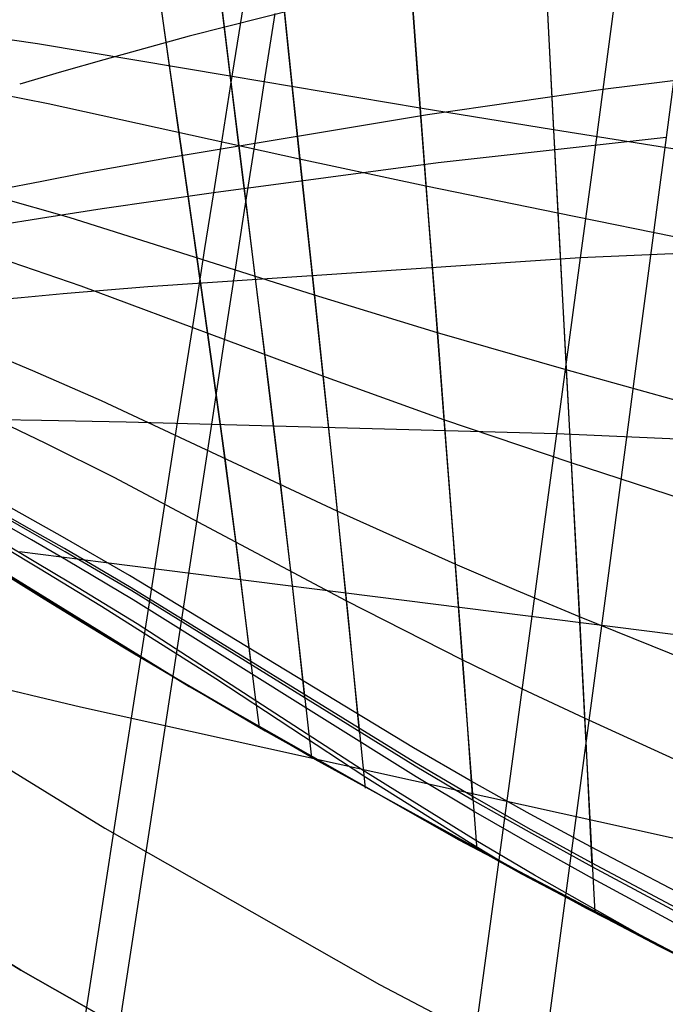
# Model space of a CAD drawing. Header units: millimetres. Extents: x -58 to 58, y -58 to 58.
# Tile 10 of 95: x -29 to -25, y -49 to -43. Entities that reach past the tile are written whole.
import ezdxf

# ---------------------------------------------------------------- set-up
doc = ezdxf.new("R2010")
doc.units = ezdxf.units.MM
doc.header["$MEASUREMENT"] = 0
doc.layers.add('Predefinito', color=5, linetype='Continuous')

msp = doc.modelspace()

# ---------------------------------------------------------------- linework, layer by layer
at = {"layer": 'Predefinito'}
for points in [[(-10.2862, -53.5205), (-12.1274, -53.1336), (-13.9541, -52.6833), (-15.7642, -52.1703), (-17.5556, -51.5951), (-19.326, -50.9584), (-21.0733, -50.261), (-22.7956, -49.5036), (-24.4907, -48.6873), (-26.1566, -47.813), (-27.7913, -46.8817), (-29.3929, -45.8945), (-30.9595, -44.8526), (-32.4892, -43.7573), (-33.9802, -42.6098), (-35.4307, -41.4116)], [(-35.4307, -41.4116), (-33.9802, -42.6098), (-32.4892, -43.7573), (-30.9595, -44.8526), (-29.3929, -45.8945), (-27.7913, -46.8817), (-26.1566, -47.813), (-24.4907, -48.6873), (-22.7956, -49.5036), (-21.0733, -50.261), (-19.326, -50.9584), (-17.5556, -51.5951), (-15.7642, -52.1703), (-13.9541, -52.6833), (-12.1274, -53.1336), (-10.2862, -53.5205)], [(-34.6037, -43.3916), (-33.0854, -44.5602), (-31.5276, -45.6756), (-29.9323, -46.7366), (-28.3013, -47.7419), (-26.6365, -48.6903), (-24.9401, -49.5807), (-23.2139, -50.412), (-21.46, -51.1832), (-19.6806, -51.8934), (-17.8777, -52.5418), (-16.0535, -53.1275), (-14.2102, -53.65), (-12.3499, -54.1085), (-10.4749, -54.5025)], [(-10.6637, -55.4846), (-12.5724, -55.0834), (-14.4662, -54.6167), (-16.3427, -54.0848), (-18.1998, -53.4885), (-20.0352, -52.8284), (-21.8467, -52.1054), (-23.6321, -51.3203), (-25.3894, -50.474), (-27.1165, -49.5676), (-28.8112, -48.6021), (-30.4716, -47.5787), (-32.0957, -46.4986), (-33.6815, -45.3631), (-35.2272, -44.1735)], [(-35.2272, -44.1735), (-33.6815, -45.3631), (-32.0957, -46.4986), (-30.4716, -47.5787), (-28.8112, -48.6021), (-27.1165, -49.5676), (-25.3894, -50.474), (-23.6321, -51.3203), (-21.8467, -52.1054), (-20.0352, -52.8284), (-18.1998, -53.4885), (-16.3427, -54.0848), (-14.4662, -54.6167), (-12.5724, -55.0834), (-10.6637, -55.4846)]]:
    msp.add_lwpolyline(points, dxfattribs=at)
at = {"layer": 'Predefinito', "extrusion": (0.994089, 0.069074, -0.083758)}
msp.add_lwpolyline([(-43.8478, 346.5139), (-44.2475, 346.9957)], dxfattribs=at)
at = {"layer": 'Predefinito', "extrusion": (0.995639, 0.063471, -0.068375)}
msp.add_lwpolyline([(-44.5128, 347.6636), (-44.9205, 348.1009)], dxfattribs=at)
at = {"layer": 'Predefinito', "extrusion": (0.996717, 0.057853, -0.056635)}
msp.add_lwpolyline([(-45.1261, 348.4836), (-45.5046, 348.8529)], dxfattribs=at)
at = {"layer": 'Predefinito', "extrusion": (0.998507, 0.041967, -0.03496)}
msp.add_lwpolyline([(-46.4088, 349.8383), (-46.7094, 350.0883)], dxfattribs=at)
at = {"layer": 'Predefinito'}
for points in [[(-28.424, -38.5494, 337.2829), (-28.3992, -38.8888, 338.3054), (-28.3697, -39.2578, 339.309), (-28.3347, -39.6549, 340.2925), (-28.2938, -40.0788, 341.2548), (-28.2465, -40.5284, 342.1944), (-28.1925, -41.0025, 343.1096), (-28.1317, -41.4998, 343.9987), (-28.0643, -42.0186, 344.8595), (-27.9909, -42.5573, 345.6911), (-27.9124, -43.1146, 346.4938), (-27.8301, -43.689, 347.2676), (-27.7454, -44.2786, 348.0131), (-27.6601, -44.8814, 348.7309), (-27.5757, -45.4952, 349.4219), (-27.494, -46.1176, 350.0875), (-27.4164, -46.7461, 350.7294)], [(-27.9978, -38.5224, 42.1399), (-27.9724, -38.9068, 41.0947), (-27.9423, -39.3228, 40.0711), (-27.9069, -39.769, 39.0703), (-27.8657, -40.2437, 38.0939), (-27.8183, -40.7455, 37.1433), (-27.7646, -41.2731, 36.2205), (-27.7046, -41.8243, 35.328), (-27.6387, -42.3971, 34.4671), (-27.5675, -42.9897, 33.6378), (-27.4922, -43.6005, 32.8396), (-27.414, -44.2273, 32.0722), (-27.3346, -44.868, 31.3347), (-27.2554, -45.5202, 30.6261), (-27.1779, -46.1813, 29.9448), (-27.0489, -47.314, 28.849)], [(-27.562, -38.574, 338.573), (-27.5372, -38.9869, 339.5823), (-27.5083, -39.4301, 340.5695), (-27.4748, -39.9021, 341.5333), (-27.4362, -40.4012, 342.4723), (-27.3925, -40.9261, 343.3849), (-27.3435, -41.4751, 344.2692), (-27.2892, -42.0459, 345.1232), (-27.2301, -42.6365, 345.946), (-27.167, -43.245, 346.7382), (-27.1006, -43.8697, 347.5002), (-27.0321, -44.5086, 348.2328), (-26.9626, -45.1594, 348.9369), (-26.8933, -45.8198, 349.6136), (-26.8255, -46.4876, 350.2644), (-26.7603, -47.1603, 350.8911)], [(-28.4151, -38.6934, 42.272), (-28.3876, -39.0557, 41.2304), (-28.3546, -39.4484, 40.2092), (-28.3157, -39.8702, 39.2097), (-28.2703, -40.3196, 38.2336), (-28.2178, -40.7954, 37.2822), (-28.1583, -41.2963, 36.3574), (-28.0917, -41.8207, 35.4618), (-28.0184, -42.3666, 34.5968), (-27.9394, -42.9327, 33.7624), (-27.8559, -43.5173, 32.9584), (-27.7694, -44.1186, 32.1846), (-27.6818, -44.7344, 31.4402), (-27.5947, -45.3624, 30.7243), (-27.5101, -46, 30.0355), (-27.3885, -46.9624, 29.0561), (-27.3669, -47.1304, 28.8907)], [(-27.9831, -38.7299, 338.4395), (-27.956, -39.121, 339.446), (-27.9241, -39.5413, 340.4314), (-27.887, -39.9895, 341.3945), (-27.8441, -40.464, 342.3338), (-27.7953, -40.9637, 343.2478), (-27.7406, -41.4871, 344.1345), (-27.6799, -42.0321, 344.9919), (-27.6138, -42.5968, 345.8192), (-27.5431, -43.1799, 346.6166), (-27.4688, -43.7796, 347.3846), (-27.3923, -44.3939, 348.1237), (-27.3148, -45.0207, 348.8346), (-27.238, -45.6579, 349.5185), (-27.1631, -46.303, 350.1767), (-27.0914, -46.9537, 350.8109)], [(-26.6845, -38.7157, 40.1761), (-26.6728, -38.9618, 39.6639), (-26.6603, -39.2162, 39.1583), (-26.647, -39.4787, 38.6594), (-26.6326, -39.749, 38.1675), (-26.6173, -40.0269, 37.6826), (-26.601, -40.312, 37.2051), (-26.5836, -40.6043, 36.735), (-26.5652, -40.9035, 36.2728), (-26.5458, -41.2092, 35.8185), (-26.5253, -41.5212, 35.3727), (-26.5038, -41.8388, 34.9356), (-26.4813, -42.1618, 34.5073), (-26.4579, -42.49, 34.0877), (-26.4084, -43.1605, 33.2742), (-26.3562, -43.8481, 32.4942), (-26.302, -44.5503, 31.7467), (-26.2466, -45.2647, 31.0305), (-26.1911, -45.9888, 30.344), (-26.1361, -46.7198, 29.6856), (-26.0482, -47.8727, 28.7068)], [(-26.6827, -38.7275, 339.8502), (-26.6714, -38.9675, 340.3486), (-26.6592, -39.2153, 340.8408), (-26.6462, -39.4708, 341.3266), (-26.6323, -39.7336, 341.8059), (-26.6174, -40.0037, 342.2785), (-26.6016, -40.2807, 342.7441), (-26.5848, -40.5645, 343.2026), (-26.5671, -40.8548, 343.6538), (-26.5483, -41.1514, 344.0974), (-26.5286, -41.454, 344.5331), (-26.4863, -42.0753, 345.3799), (-26.4402, -42.7163, 346.1934), (-26.3912, -43.3749, 346.9747), (-26.3397, -44.049, 347.7244), (-26.2865, -44.7363, 348.4437), (-26.2325, -45.4345, 349.1337), (-26.1785, -46.1412, 349.7958), (-26.1252, -46.854, 350.4316), (-26.0735, -47.5707, 351.0431)], [(-25.7962, -38.7368, 39.4043), (-25.7863, -39.0136, 38.8975), (-25.7757, -39.2988, 38.3978), (-25.7645, -39.5923, 37.9057), (-25.7526, -39.8937, 37.4213), (-25.7399, -40.2028, 36.9447), (-25.7266, -40.5194, 36.4762), (-25.7126, -40.8431, 36.016), (-25.6978, -41.1737, 35.5643), (-25.6824, -41.5106, 35.1217), (-25.6662, -41.8533, 34.6885), (-25.6493, -42.2015, 34.2645), (-25.6317, -42.5548, 33.8498), (-25.595, -43.2753, 33.0475), (-25.5565, -44.0125, 32.2803), (-25.5167, -44.7636, 31.5469), (-25.4762, -45.526, 30.8455), (-25.4357, -46.297, 30.1747), (-25.3956, -47.0739, 29.5322), (-25.3323, -48.2546, 28.6101)], [(-25.7949, -38.7431, 340.6082), (-25.7852, -39.0126, 341.1016), (-25.7749, -39.2902, 341.5881), (-25.764, -39.5756, 342.0676), (-25.7524, -39.8686, 342.5398), (-25.7402, -40.169, 343.0046), (-25.7273, -40.4763, 343.4617), (-25.7137, -40.7905, 343.9109), (-25.6995, -41.1112, 344.352), (-25.6846, -41.4381, 344.7847), (-25.669, -41.7706, 345.2087), (-25.6527, -42.1083, 345.6238), (-25.6184, -42.7982, 346.4276), (-25.582, -43.5054, 347.1975), (-25.544, -44.2275, 347.9344), (-25.5051, -44.9622, 348.6397), (-25.4656, -45.7068, 349.315), (-25.4262, -46.459, 349.9618), (-25.3874, -47.2163, 350.5821), (-25.3496, -47.9764, 351.1778)], [(-27.5523, -38.7607, 40.9599), (-27.5249, -39.1997, 39.9338), (-27.4929, -39.6699, 38.9317), (-27.4557, -40.1695, 37.9551), (-27.4132, -40.697, 37.0055), (-27.3898, -40.9706, 36.5414), (-27.3651, -41.2507, 36.0847), (-27.339, -41.5368, 35.6359), (-27.3114, -41.8284, 35.1953), (-27.2525, -42.4277, 34.3386), (-27.1889, -43.0467, 33.5144), (-27.1216, -43.6833, 32.7222), (-27.0517, -44.3355, 31.9613), (-26.9804, -45.0009, 31.2308), (-26.9091, -45.6772, 30.5294), (-26.8391, -46.3617, 29.8557), (-26.7242, -47.4981, 28.804)], [(-24.7034, -38.7607, 332.8868), (-24.7162, -38.8726, 333.3209), (-24.7303, -38.9926, 333.7522), (-24.7456, -39.1206, 334.1804), (-24.762, -39.2563, 334.6056), (-24.7795, -39.3991, 335.0264), (-24.798, -39.5491, 335.4438), (-24.8177, -39.7062, 335.8579), (-24.8384, -39.8703, 336.2685), (-24.8826, -40.2175, 337.0765), (-24.9307, -40.5903, 337.8697), (-24.9822, -40.9857, 338.6446), (-25.0371, -41.4039, 339.4037), (-25.0948, -41.8412, 340.1425), (-25.1555, -42.2988, 340.8648), (-25.2185, -42.7717, 341.5646), (-25.2841, -43.2625, 342.2474), (-25.3514, -43.7648, 342.9055), (-25.421, -44.2829, 343.5465), (-25.492, -44.8102, 344.1641), (-25.5648, -45.3503, 344.7659), (-25.6387, -45.8978, 345.3484), (-25.7142, -46.4565, 345.9152), (-26.3223, -50.9474, 350.1607)], [(-24.2965, -38.7834, 46.1707), (-24.3224, -39.0093, 45.4565), (-24.3515, -39.2566, 44.7523), (-24.3836, -39.5242, 44.0583), (-24.4187, -39.8114, 43.3752), (-24.4566, -40.1172, 42.7032), (-24.4972, -40.4406, 42.0428), (-24.5403, -40.7807, 41.3944), (-24.5857, -41.1367, 40.7585), (-24.6334, -41.5075, 40.1355), (-24.6831, -41.8923, 39.5257), (-24.7348, -42.2902, 38.9297), (-24.7883, -42.7001, 38.3478), (-24.8435, -43.1213, 37.7804), (-24.9002, -43.5527, 37.228), (-24.9579, -43.9913, 36.6935), (-25.017, -44.4385, 36.1735), (-25.0772, -44.8938, 35.6673), (-25.1385, -45.3566, 35.1743), (-25.2008, -45.8263, 34.6937), (-25.2641, -46.3023, 34.2249), (-25.393, -47.2708, 33.3198), (-25.5246, -48.2574, 32.4532), (-25.6581, -49.2574, 31.6197)], [(-26.221, -42.5392, 340.6356), (-27.792, -42.9384, 340.284), (-28.3082, -43.0812, 340.1578), (-28.5641, -43.1548, 340.0876), (-28.8184, -43.2298, 340.0108)], [(-27.4413, -42.6122, 40.1276), (-27.4901, -42.9172, 39.5256), (-27.5402, -43.2319, 38.9349), (-27.5916, -43.5556, 38.3558), (-27.6441, -43.8875, 37.7886), (-27.6974, -44.2258, 37.2355), (-27.7517, -44.5711, 36.694), (-27.8629, -45.2807, 35.6436), (-27.977, -46.0126, 34.633), (-28.0937, -46.7629, 33.6577), (-28.2124, -47.5279, 32.7133), (-28.3325, -48.3036, 31.7952), (-28.5751, -49.8722, 30.0203)], [(-27.2715, -42.8007, 340.401), (-27.3315, -43.1856, 341.1086), (-27.3937, -43.5856, 341.8026), (-27.4571, -43.9953, 342.4753), (-27.5224, -44.4183, 343.1342), (-27.5888, -44.8491, 343.773), (-27.6567, -45.2908, 344.3991), (-27.7254, -45.7387, 345.0084), (-27.7954, -46.1961, 345.6051), (-28.3559, -49.8665, 350.1081)], [(-24.7589, -43.637, 347.401), (-25.582, -43.5054, 347.1975), (-26.3912, -43.3749, 346.9747), (-27.5431, -43.1799, 346.6166), (-28.7099, -42.9843, 346.2281), (-29.1445, -42.9225, 346.0727), (-29.369, -42.8932, 345.9867), (-29.5977, -42.8655, 345.8943), (-29.8301, -42.8395, 345.7946), (-30.0654, -42.8156, 345.6869)], [(-24.2052, -43.1288, 342.4513), (-25.2841, -43.2625, 342.2474), (-26.3459, -43.4159, 342.027), (-27.9133, -43.6756, 341.6913), (-28.4287, -43.7697, 341.5704), (-28.6842, -43.8185, 341.5025), (-28.9381, -43.8687, 341.4275)], [(-24.7425, -44.1765, 32.0857), (-25.5565, -44.0125, 32.2803), (-26.3562, -43.8481, 32.4942), (-27.1216, -43.6833, 32.7222), (-28.6455, -43.3478, 33.215), (-29.0781, -43.2644, 33.3656)], [(-24.9002, -43.5527, 37.228), (-26.2823, -43.7073, 37.4958), (-27.6441, -43.8875, 37.7886), (-28.3192, -43.9858, 37.9493), (-28.6534, -44.0375, 38.0384), (-28.9845, -44.0913, 38.1365)], [(-24.709, -45.1848, 348.8164), (-25.5051, -44.9622, 348.6397), (-26.2865, -44.7363, 348.4437), (-27.0321, -44.5086, 348.2328), (-28.5185, -44.0384, 347.7759), (-28.946, -43.9156, 347.6359)], [(-24.3474, -44.2353, 343.7357), (-25.421, -44.2829, 343.5465), (-28.0407, -44.4583, 343.0323), (-28.5548, -44.5012, 342.9205), (-28.8098, -44.5241, 342.8567), (-29.063, -44.548, 342.7854)], [(-24.6908, -45.7824, 30.6799), (-25.4762, -45.526, 30.8455), (-26.2466, -45.2647, 31.0305), (-26.9804, -45.0009, 31.2308), (-28.4452, -44.4537, 31.6651), (-28.8692, -44.3081, 31.7981)], [(-24.9058, -48.4758, 28.5579), (-25.6973, -48.0266, 28.6866), (-26.0531, -47.8158, 28.7537), (-26.7357, -47.3911, 28.9002), (-28.1071, -46.5024, 29.214), (-28.5097, -46.2561, 29.3075), (-28.72, -46.1298, 29.3617), (-28.9358, -46.0016, 29.4224), (-29.1566, -45.8721, 29.4908), (-29.3821, -45.7418, 29.568), (-29.4959, -45.6765, 29.6104), (-29.6095, -45.6116, 29.6554), (-29.7225, -45.5471, 29.703), (-29.8345, -45.4831, 29.7532), (-29.9453, -45.4197, 29.8061), (-30.0551, -45.3569, 29.8615), (-30.1639, -45.2947, 29.9195), (-30.2717, -45.2331, 29.9799), (-30.3785, -45.1722, 30.0428), (-30.4843, -45.1119, 30.1082), (-30.589, -45.0523, 30.1759), (-30.6926, -44.9934, 30.246), (-30.8669, -44.8946, 30.3709), (-31.0381, -44.7982, 30.5024)], [(-25.7779, -48.0175, 351.3289), (-26.0938, -47.8279, 351.2686), (-26.72, -47.435, 351.1341), (-27.6287, -46.8348, 350.9204), (-28.3234, -46.396, 350.7682), (-28.7045, -46.1638, 350.6738), (-28.9022, -46.0453, 350.6188), (-29.1043, -45.9257, 350.5575), (-29.3108, -45.8051, 350.4889), (-29.52, -45.6844, 350.4121), (-29.6243, -45.6244, 350.3704), (-29.7279, -45.5648, 350.3264), (-29.8306, -45.5056, 350.2801), (-29.9325, -45.4469, 350.2317), (-30.0335, -45.3887, 350.1811), (-30.1338, -45.331, 350.1284), (-30.2331, -45.2739, 350.0735), (-30.3316, -45.2172, 350.0166), (-30.4805, -45.1317, 349.9255), (-30.6273, -45.0474, 349.8297), (-30.7721, -44.9647, 349.7293), (-30.9148, -44.8834, 349.6242)], [(-24.6586, -46.7696, 350.1088), (-25.4262, -46.459, 349.9618), (-25.8063, -46.3007, 349.8812), (-26.1785, -46.1412, 349.7958), (-26.8933, -45.8198, 349.6136), (-28.3225, -45.1501, 349.2187), (-28.7396, -44.9682, 349.0985), (-28.9574, -44.876, 349.0303)], [(-23.4148, -45.4439, 345.0897), (-25.5648, -45.3503, 344.7659), (-28.1731, -45.2788, 344.31), (-28.6857, -45.2685, 344.2108), (-28.9398, -45.2643, 344.153)], [(-24.6394, -47.4194, 29.3977), (-25.3956, -47.0739, 29.5322), (-25.7698, -46.8975, 29.6065), (-26.1361, -46.7198, 29.6856), (-26.8391, -46.3617, 29.8557), (-28.2467, -45.6139, 30.2236), (-28.659, -45.4089, 30.3351), (-28.8745, -45.3044, 30.3987)], [(-24.6145, -48.2429, 28.7974), (-25.3565, -47.8542, 28.9161), (-25.7236, -47.6556, 28.9823), (-26.0827, -47.4553, 29.0534), (-26.4315, -47.2541, 29.129), (-28.1537, -46.2081, 29.5405), (-28.5596, -45.9749, 29.6402), (-28.7718, -45.8555, 29.6977), (-28.9895, -45.7346, 29.7618)], [(-24.6114, -48.3459, 28.7241), (-25.3517, -47.9518, 28.8408), (-25.7179, -47.7505, 28.906), (-26.0761, -47.5474, 28.9761), (-26.4241, -47.3434, 29.0507), (-28.1425, -46.2828, 29.4567), (-28.5476, -46.0462, 29.5549), (-28.7593, -45.925, 29.6117), (-28.9766, -45.8022, 29.6749)], [(-24.6095, -48.3719, 351.2946), (-25.3492, -47.9767, 351.1784), (-25.7152, -47.7746, 351.1135), (-26.0732, -47.571, 351.0436), (-26.421, -47.3663, 350.9693), (-28.1381, -46.3023, 350.5647), (-28.5428, -46.0649, 350.4669), (-28.7544, -45.9432, 350.4105), (-28.9715, -45.82, 350.3474)], [(-24.6073, -48.4461, 28.6534), (-25.3458, -48.047, 28.7681), (-25.7112, -47.843, 28.8323), (-26.0686, -47.6373, 28.9014), (-26.4158, -47.4307, 28.9749), (-28.1307, -46.3562, 29.3753), (-28.5349, -46.1163, 29.4719), (-28.7462, -45.9934, 29.5278), (-28.963, -45.8688, 29.5902)], [(-23.5779, -46.7288, 346.1888), (-28.3098, -46.1305, 345.5318), (-28.5657, -46.0978, 345.4924), (-28.8204, -46.0653, 345.4485)], [(-28.8749, -46.2222, 350.8401), (-28.6693, -46.35, 350.8948), (-28.4291, -46.4978, 350.9495), (-28.2895, -46.5828, 350.9767), (-28.1322, -46.6779, 351.0039), (-27.3307, -47.1518, 351.1124), (-25.7725, -48.0212, 351.3294), (-24.9433, -48.4571, 351.4378), (-23.9719, -48.945, 351.5456)], [(-24.0621, -48.9005, 28.4642), (-25.3828, -48.2283, 28.6166), (-27.0283, -47.3257, 28.8462), (-27.9152, -46.808, 28.9608), (-28.1667, -46.6571, 28.9991), (-28.3787, -46.5285, 29.0376), (-28.5616, -46.4164, 29.0761), (-28.7225, -46.317, 29.1146), (-28.8657, -46.228, 29.1532)], [(-23.7462, -48.0487, 347.2185), (-28.4497, -47.007, 346.7055), (-28.7045, -46.9463, 346.6753), (-28.9581, -46.8856, 346.6407)]]:
    msp.add_polyline3d(points, dxfattribs=at)

doc.saveas('drawing.dxf')
